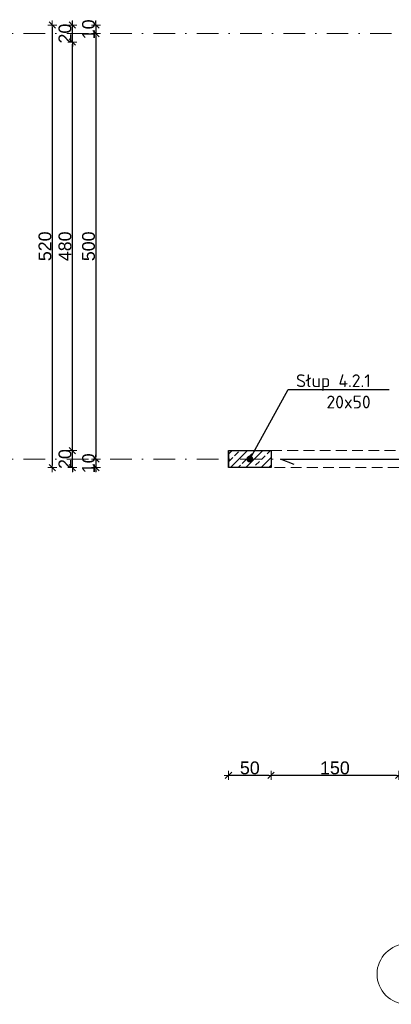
# Model space of a CAD drawing. Header units: millimetres. Extents: x -81893328 to 44149, y -26843406 to 95443303.
# Tile 82 of 100: x 27236 to 27673, y 7808 to 8965. Entities that reach past the tile are written whole.
import ezdxf
from ezdxf import colors
from ezdxf.entities.mleader import LeaderData, LeaderLine
from ezdxf.math import Vec2, Vec3

# ---------------------------------------------------------------- set-up
doc = ezdxf.new("R2010")
doc.units = ezdxf.units.MM
doc.linetypes.add('DASHDOTX2', pattern=[50.8, 25.4, -12.7, 0, -12.7])
doc.linetypes.add('DASHED', pattern=[19.05, 12.7, -6.35])
for name, color, linetype, lineweight in [('A- osie', 2, 'DASHDOTX2', 5), ('aRMZ - kreskowanie', 43, 'Continuous', 5), ('aRMZ - osie', 2, 'DASHDOTX2', 5), ('aRMZ - wymiarowanie', 4, 'Continuous', 13), ('aRMZ - ściany', 20, 'Continuous', 30), ('kRMZ - nadproża monolityczne', 1, 'DASHED', 5), ('kRMZ - podciągi opisy', 2, 'Continuous', 5), ('kRMZ - słupy żelbetowe', 30, 'Continuous', 30), ('kRMZ - słupy żelbetowe opisy', 30, 'Continuous', 5)]:
    doc.layers.add(name, color=color, linetype=linetype, lineweight=lineweight)
doc.styles.add('1-100 2', font='arial.ttf', dxfattribs={"height": 15})
doc.styles.add('1-100 RM wymiar', font='isocpeur.ttf', dxfattribs={"height": 15})
doc.dimstyles.new('1-100', dxfattribs={"dimtxt": 15, "dimasz": 2.5, "dimexe": 1.25, "dimexo": 0.625, "dimgap": 1, "dimtad": 1, "dimdec": 0, "dimtxsty": '1-100 2', "dimblk": 'ZNACZKI', "dimcen": 2, "dimdle": 5, "dimse1": 1, "dimse2": 1, "dimclrd": 7, "dimclrt": 7, "dimadec": 0, "dimazin": 0, "dimtfac": 1, "dimtdec": 0, "dimtix": 1, "dimtmove": 1, "dimatfit": 3, "dimldrblk": 'ZNACZKI', "dimfxl": 1, "dimarcsym": 0})

# ---------------------------------------------------------------- blocks, each defined once
blk = doc.blocks.new('ZNACZKI')
for p, q in [((1.51, 1.51), (-1.51, -1.51)), ((0, 2.13), (0, -2.13)), ((-2.13, 0), (2.13, 0))]:
    blk.add_line(p, q)
blk = doc.blocks.new('*D136')
at = {"layer": 'aRMZ - wymiarowanie', "color": 7, "lineweight": -2, "ltscale": 2, "transparency": 16777216}
for p, q in [((27325.5, 8961.5), (27325.5, 8964)), ((27325.5, 8959), (27325.5, 8949)), ((27325.5, 8946.5), (27325.5, 8944))]:
    blk.add_line(p, q, dxfattribs=at)
at = {"layer": 'Defpoints', "color": 0, "ltscale": 2, "transparency": 16777216}
for p in [(27681.4, 8959), (27325.5, 8949), (27666.4, 8949)]:
    blk.add_point(p, dxfattribs=at)
at = {"layer": 'aRMZ - wymiarowanie', "color": 7, "lineweight": -2, "ltscale": 2, "transparency": 16777216, "xscale": 2.5, "yscale": 2.5, "zscale": 2.5}
for p, rotation in [((27325.5, 8959), 270), ((27325.5, 8949), 90)]:
    blk.add_blockref('ZNACZKI', p, dxfattribs=dict(at, rotation=rotation))
at = {"layer": 'aRMZ - wymiarowanie', "color": 7, "ltscale": 2, "transparency": 16777216, "insert": (27316.9, 8954), "char_height": 15, "attachment_point": 5, "rotation": 90, "style": '1-100 2'}
blk.add_mtext('10', dxfattribs=at)
blk = doc.blocks.new('*D137')
at = {"layer": 'aRMZ - wymiarowanie', "color": 7, "lineweight": -2, "ltscale": 2, "transparency": 16777216}
blk.add_line((27325.5, 8946.5), (27325.5, 8451.5), dxfattribs=at)
at = {"layer": 'Defpoints', "color": 0, "ltscale": 2, "transparency": 16777216}
for p in [(27666.4, 8949), (27325.5, 8449), (27666.4, 8449)]:
    blk.add_point(p, dxfattribs=at)
at = {"layer": 'aRMZ - wymiarowanie', "color": 7, "lineweight": -2, "ltscale": 2, "transparency": 16777216, "xscale": 2.5, "yscale": 2.5, "zscale": 2.5}
for p, rotation in [((27325.5, 8949), 90), ((27325.5, 8449), 270)]:
    blk.add_blockref('ZNACZKI', p, dxfattribs=dict(at, rotation=rotation))
at = {"layer": 'aRMZ - wymiarowanie', "color": 7, "ltscale": 2, "transparency": 16777216, "insert": (27316.9, 8699), "char_height": 15, "attachment_point": 5, "rotation": 90, "style": '1-100 2'}
blk.add_mtext('500', dxfattribs=at)
blk = doc.blocks.new('*D138')
at = {"layer": 'aRMZ - wymiarowanie', "color": 7, "lineweight": -2, "ltscale": 2, "transparency": 16777216}
for p, q in [((27325.5, 8451.5), (27325.5, 8454)), ((27325.5, 8449), (27325.5, 8439)), ((27325.5, 8436.5), (27325.5, 8434))]:
    blk.add_line(p, q, dxfattribs=at)
at = {"layer": 'Defpoints', "color": 0, "ltscale": 2, "transparency": 16777216}
for p in [(27666.4, 8449), (27325.5, 8439), (27681.4, 8439)]:
    blk.add_point(p, dxfattribs=at)
at = {"layer": 'aRMZ - wymiarowanie', "color": 7, "lineweight": -2, "ltscale": 2, "transparency": 16777216, "xscale": 2.5, "yscale": 2.5, "zscale": 2.5}
for p, rotation in [((27325.5, 8449), 270), ((27325.5, 8439), 90)]:
    blk.add_blockref('ZNACZKI', p, dxfattribs=dict(at, rotation=rotation))
at = {"layer": 'aRMZ - wymiarowanie', "color": 7, "ltscale": 2, "transparency": 16777216, "insert": (27316.9, 8444), "char_height": 15, "attachment_point": 5, "rotation": 90, "style": '1-100 2'}
blk.add_mtext('10', dxfattribs=at)
blk = doc.blocks.new('*D119')
at = {"layer": 'aRMZ - wymiarowanie', "color": 7, "lineweight": -2, "ltscale": 2, "transparency": 16777216}
for p, q in [((27297.9, 8461.5), (27297.9, 8464)), ((27297.9, 8439), (27297.9, 8459)), ((27297.9, 8436.5), (27297.9, 8434))]:
    blk.add_line(p, q, dxfattribs=at)
at = {"layer": 'Defpoints', "color": 0, "ltscale": 2, "transparency": 16777216}
for p in [(27297.9, 8459), (27701.4, 8459), (27681.4, 8439)]:
    blk.add_point(p, dxfattribs=at)
at = {"layer": 'aRMZ - wymiarowanie', "color": 7, "lineweight": -2, "ltscale": 2, "transparency": 16777216, "xscale": 2.5, "yscale": 2.5, "zscale": 2.5}
for p, rotation in [((27297.9, 8459), 270), ((27297.9, 8439), 90)]:
    blk.add_blockref('ZNACZKI', p, dxfattribs=dict(at, rotation=rotation))
at = {"layer": 'aRMZ - wymiarowanie', "color": 7, "ltscale": 2, "transparency": 16777216, "insert": (27289.2, 8449), "char_height": 15, "attachment_point": 5, "rotation": 90, "style": '1-100 2'}
blk.add_mtext('20', dxfattribs=at)
blk = doc.blocks.new('*D150')
at = {"layer": 'aRMZ - wymiarowanie', "color": 7, "lineweight": -2, "ltscale": 2, "transparency": 16777216}
blk.add_line((27297.9, 8461.5), (27297.9, 8936.5), dxfattribs=at)
at = {"layer": 'Defpoints', "color": 0, "ltscale": 2, "transparency": 16777216}
for p in [(27297.9, 8939), (27701.4, 8939), (27701.4, 8459)]:
    blk.add_point(p, dxfattribs=at)
at = {"layer": 'aRMZ - wymiarowanie', "color": 7, "lineweight": -2, "ltscale": 2, "transparency": 16777216, "xscale": 2.5, "yscale": 2.5, "zscale": 2.5}
for p, rotation in [((27297.9, 8939), 90), ((27297.9, 8459), 270)]:
    blk.add_blockref('ZNACZKI', p, dxfattribs=dict(at, rotation=rotation))
at = {"layer": 'aRMZ - wymiarowanie', "color": 7, "ltscale": 2, "transparency": 16777216, "insert": (27289.2, 8699), "char_height": 15, "attachment_point": 5, "rotation": 90, "style": '1-100 2'}
blk.add_mtext('480', dxfattribs=at)
blk = doc.blocks.new('*D151')
at = {"layer": 'aRMZ - wymiarowanie', "color": 7, "lineweight": -2, "ltscale": 2, "transparency": 16777216}
for p, q in [((27297.9, 8961.5), (27297.9, 8964)), ((27297.9, 8939), (27297.9, 8959)), ((27297.9, 8936.5), (27297.9, 8934))]:
    blk.add_line(p, q, dxfattribs=at)
at = {"layer": 'Defpoints', "color": 0, "ltscale": 2, "transparency": 16777216}
for p in [(27297.9, 8959), (27681.4, 8959), (27701.4, 8939)]:
    blk.add_point(p, dxfattribs=at)
at = {"layer": 'aRMZ - wymiarowanie', "color": 7, "lineweight": -2, "ltscale": 2, "transparency": 16777216, "xscale": 2.5, "yscale": 2.5, "zscale": 2.5}
for p, rotation in [((27297.9, 8959), 270), ((27297.9, 8939), 90)]:
    blk.add_blockref('ZNACZKI', p, dxfattribs=dict(at, rotation=rotation))
at = {"layer": 'aRMZ - wymiarowanie', "color": 7, "ltscale": 2, "transparency": 16777216, "insert": (27289.2, 8949), "char_height": 15, "attachment_point": 5, "rotation": 90, "style": '1-100 2'}
blk.add_mtext('20', dxfattribs=at)
blk = doc.blocks.new('*D120')
at = {"layer": 'aRMZ - wymiarowanie', "color": 7, "lineweight": -2, "ltscale": 2, "transparency": 16777216}
blk.add_line((27274.3, 8956.5), (27274.3, 8441.5), dxfattribs=at)
at = {"layer": 'Defpoints', "color": 0, "ltscale": 2, "transparency": 16777216}
for p in [(27681.4, 8959), (27274.3, 8439), (27681.4, 8439)]:
    blk.add_point(p, dxfattribs=at)
at = {"layer": 'aRMZ - wymiarowanie', "color": 7, "lineweight": -2, "ltscale": 2, "transparency": 16777216, "xscale": 2.5, "yscale": 2.5, "zscale": 2.5}
for p, rotation in [((27274.3, 8959), 90), ((27274.3, 8439), 270)]:
    blk.add_blockref('ZNACZKI', p, dxfattribs=dict(at, rotation=rotation))
at = {"layer": 'aRMZ - wymiarowanie', "color": 7, "ltscale": 2, "transparency": 16777216, "insert": (27265.7, 8699), "char_height": 15, "attachment_point": 5, "rotation": 90, "style": '1-100 2'}
blk.add_mtext('520', dxfattribs=at)
blk = doc.blocks.new('_Dot')
at = {"color": 0, "linetype": 'ByBlock', "lineweight": -2}
blk.add_line((-0.5, 0), (-1, 0), dxfattribs=at)
at = {"color": 0, "linetype": 'ByBlock', "const_width": 0.5}
blk.add_lwpolyline([(-0.25, 0, 1), (0.25, 0, 1)], format="xyb", close=True, dxfattribs=at)
blk = doc.blocks.new('*D168')
at = {"layer": 'aRMZ - wymiarowanie', "color": 7, "lineweight": -2, "ltscale": 2, "transparency": 16777216}
blk.add_line((27678.9, 8077.3), (27533.9, 8077.3), dxfattribs=at)
at = {"layer": 'Defpoints', "color": 0, "ltscale": 2, "transparency": 16777216}
for p in [(27531.4, 8439), (27681.4, 8439), (27531.4, 8077.3)]:
    blk.add_point(p, dxfattribs=at)
at = {"layer": 'aRMZ - wymiarowanie', "color": 7, "lineweight": -2, "ltscale": 2, "transparency": 16777216, "xscale": 2.5, "yscale": 2.5, "zscale": 2.5, "rotation": 180}
blk.add_blockref('ZNACZKI', (27531.4, 8077.3), dxfattribs=at)
at = {"layer": 'aRMZ - wymiarowanie', "color": 7, "lineweight": -2, "ltscale": 2, "transparency": 16777216, "xscale": 2.5, "yscale": 2.5, "zscale": 2.5}
blk.add_blockref('ZNACZKI', (27681.4, 8077.3), dxfattribs=at)
at = {"layer": 'aRMZ - wymiarowanie', "color": 7, "ltscale": 2, "transparency": 16777216, "insert": (27606.4, 8086), "char_height": 15, "attachment_point": 5, "style": '1-100 2'}
blk.add_mtext('150', dxfattribs=at)
blk = doc.blocks.new('*D169')
at = {"layer": 'aRMZ - wymiarowanie', "color": 7, "lineweight": -2, "ltscale": 2, "transparency": 16777216}
blk.add_line((27528.9, 8077.3), (27483.9, 8077.3), dxfattribs=at)
at = {"layer": 'Defpoints', "color": 0, "ltscale": 2, "transparency": 16777216}
for p in [(27481.4, 8439), (27531.4, 8439), (27481.4, 8077.3)]:
    blk.add_point(p, dxfattribs=at)
at = {"layer": 'aRMZ - wymiarowanie', "color": 7, "lineweight": -2, "ltscale": 2, "transparency": 16777216, "xscale": 2.5, "yscale": 2.5, "zscale": 2.5, "rotation": 180}
blk.add_blockref('ZNACZKI', (27481.4, 8077.3), dxfattribs=at)
at = {"layer": 'aRMZ - wymiarowanie', "color": 7, "lineweight": -2, "ltscale": 2, "transparency": 16777216, "xscale": 2.5, "yscale": 2.5, "zscale": 2.5}
blk.add_blockref('ZNACZKI', (27531.4, 8077.3), dxfattribs=at)
at = {"layer": 'aRMZ - wymiarowanie', "color": 7, "ltscale": 2, "transparency": 16777216, "insert": (27506.4, 8086), "char_height": 15, "attachment_point": 5, "style": '1-100 2'}
blk.add_mtext('50', dxfattribs=at)

msp = doc.modelspace()

# ---------------------------------------------------------------- hatches: boundary and pattern name
at = {"layer": 'aRMZ - kreskowanie'}
h = msp.add_hatch(dxfattribs=at)
h.set_pattern_fill('ANSI33', color=256, scale=2)
h.set_pattern_definition([(45, (0, -2970), (-8.980256, 8.980256), []), (45, (8.98, -2970), (-8.980256, 8.980256), [6.35, -3.175])])
h.paths.add_polyline_path([(27481.439, 8458.9761), (27531.439, 8458.9761), (27531.439, 8438.9761), (27481.439, 8438.9761)])

# ---------------------------------------------------------------- linework, layer by layer
at = {"layer": 'A- osie', "linetype": 'Continuous'}
msp.add_circle((27691.439, 7843.7447), 35.5167, dxfattribs=at)
at = {"layer": 'aRMZ - osie'}
for p, q in [((27138.6771, 8948.9761), (30536.7437, 8948.9761)), ((27138.6771, 8448.9761), (30536.7437, 8448.9761))]:
    msp.add_line(p, q, dxfattribs=at)
at = {"layer": 'aRMZ - ściany'}
msp.add_line((27481.439, 8458.9761), (27481.439, 8438.9761), dxfattribs=at)
at = {"layer": 'kRMZ - nadproża monolityczne'}
for points in [[(27531.439, 8458.9761), (27681.439, 8458.9761)], [(27681.439, 8438.9761), (27531.439, 8438.9761)]]:
    msp.add_lwpolyline(points, dxfattribs=at)
at = {"layer": 'kRMZ - podciągi opisy', "lineweight": 30}
msp.add_lwpolyline([(27558.6564, 8442.4757), (27542.3865, 8448.9761), (28431.5906, 8448.9758), (28408.9649, 8454.6504)], dxfattribs=at)
at = {"layer": 'kRMZ - słupy żelbetowe'}
msp.add_lwpolyline([(27481.439, 8458.9761), (27531.439, 8458.9761), (27531.439, 8438.9761), (27481.439, 8438.9761)], close=True, dxfattribs=at)

# ---------------------------------------------------------------- dimensions: what is measured, and where the dimension line sits
at = {"layer": 'aRMZ - wymiarowanie', "color": 1, "ltscale": 2}
for base, p1, p2, picture, middle in [((27274.3194, 8438.9761), (27681.439, 8958.9761), (27681.439, 8438.9761), '*D120', (27265.6608, 8698.9761)), ((27297.8943, 8958.9761), (27701.439, 8938.9761), (27681.439, 8958.9761), '*D151', (27289.2357, 8948.9761)), ((27325.536, 8948.9761), (27681.439, 8958.9761), (27666.439, 8948.9761), '*D136', (27316.8774, 8953.9761)), ((27325.536, 8448.9761), (27666.439, 8948.9761), (27666.439, 8448.9761), '*D137', (27316.8774, 8698.9761)), ((27297.8943, 8938.9761), (27701.439, 8458.9761), (27701.439, 8938.9761), '*D150', (27289.2357, 8698.9761)), ((27297.8943, 8458.9761), (27681.439, 8438.9761), (27701.439, 8458.9761), '*D119', (27289.2357, 8448.9761)), ((27325.536, 8438.9761), (27666.439, 8448.9761), (27681.439, 8438.9761), '*D138', (27316.8774, 8443.9761))]:
    dim = msp.add_linear_dim(base=base, p1=p1, p2=p2, angle=90, dimstyle='1-100', dxfattribs=at)
    dim.commit()
    dim.dimension.update_dxf_attribs({"geometry": picture, "text_midpoint": middle})
for base, p1, p2, picture, middle in [((27481.439, 8077.3464), (27531.439, 8438.9761), (27481.439, 8438.9761), '*D169', (27506.439, 8086.005)), ((27531.439, 8077.3464), (27681.439, 8438.9761), (27531.439, 8438.9761), '*D168', (27606.439, 8086.005))]:
    dim = msp.add_linear_dim(base=base, p1=p1, p2=p2, dimstyle='1-100', dxfattribs=at)
    dim.commit()
    dim.dimension.update_dxf_attribs({"geometry": picture, "text_midpoint": middle})

# ---------------------------------------------------------------- leaders
at = {"layer": 'kRMZ - słupy żelbetowe opisy'}
ml = msp.add_multileader_mtext('Standard', dxfattribs=at)
ml.set_content('Słup 4.2.1\\P20x50', color=256, style='1-100 RM wymiar')
ml.set_leader_properties()
ml.set_arrow_properties(name='DOT')
ml.build(insert=Vec2(0, 0))
ml.multileader.update_dxf_attribs({"text_left_attachment_type": 6, "text_right_attachment_type": 6, "arrow_head_size": 8})
ctx = ml.context
ctx.base_point, ctx.char_height, ctx.arrow_head_size, ctx.plane_origin = Vec3(27559.439, 8530.559), 15, 8, Vec3(27515.4857, 7524.7204)
ctx.left_attachment, ctx.right_attachment, ctx.text_align_type = 6, 6, 2
notes = []
notes.append((ctx, [(1, (1, 1, 0), (27551.439, 8530.559), (1, 0), 8, [(1, [(27506.439, 8448.9761)], 0, [])])]))
ctx.mtext.insert, ctx.mtext.alignment, ctx.mtext.flow_direction = Vec3(27648.439, 8548.559), 3, 5
for ctx, leaders in notes:
    for number, flags, end, landing, length, lines in leaders:
        leader = LeaderData()
        leader.index, (leader.has_last_leader_line, leader.has_dogleg_vector, leader.attachment_direction) = number, flags
        leader.last_leader_point, leader.dogleg_vector, leader.dogleg_length = Vec3(end), Vec3(landing), length
        for number, points, colour, breaks in lines:
            line = LeaderLine()
            line.index, line.vertices, line.color, line.breaks = number, Vec3.list(points), colors.encode_raw_color(colour), breaks
            leader.lines.append(line)
        ctx.leaders.append(leader)

doc.saveas('drawing.dxf')
